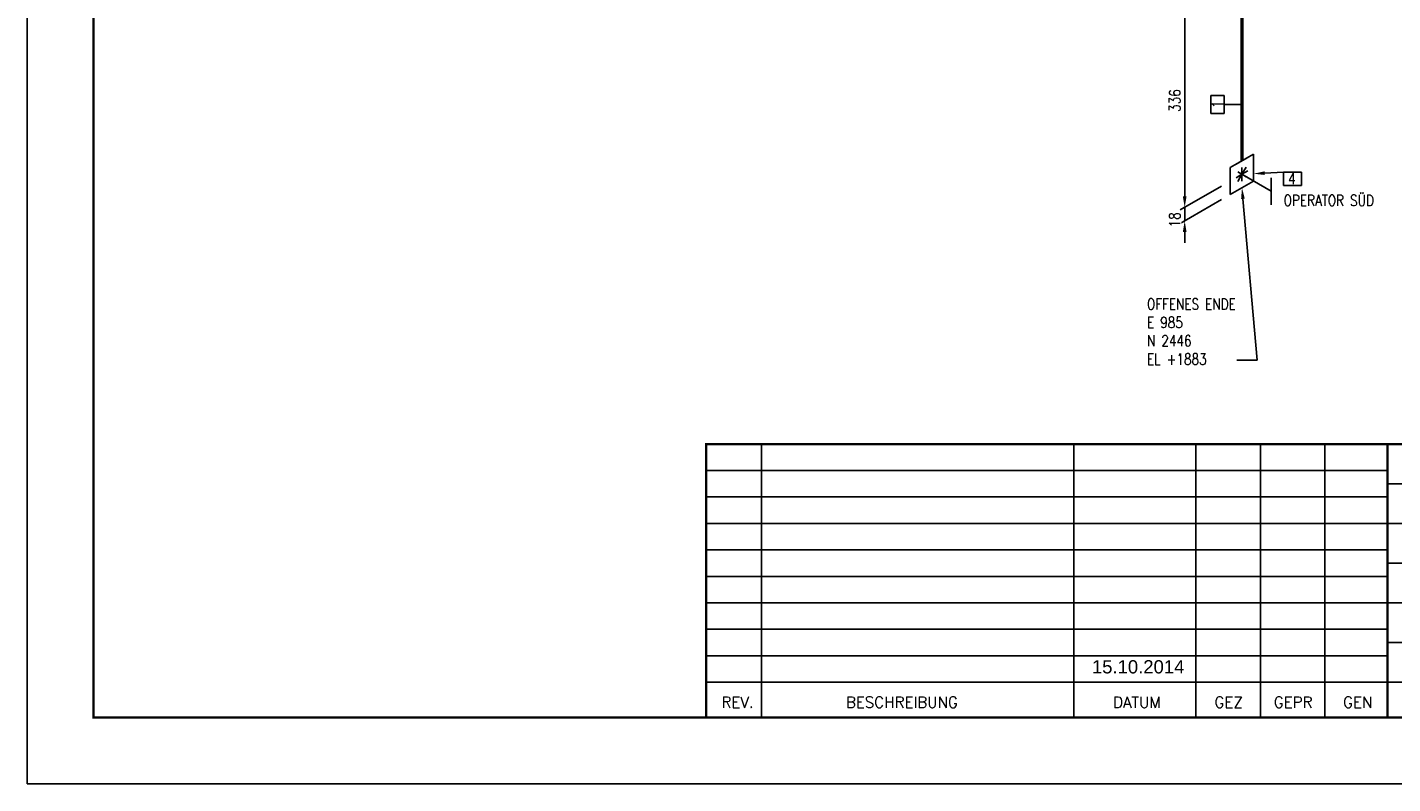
# Model space of a CAD drawing. Header units: millimetres. Extents: x 0 to 594, y 0 to 420.
# Tile 1 of 3: x 0 to 310, y 0 to 171. Entities that reach past the tile are written whole.
import ezdxf
from ezdxf import colors
from ezdxf.entities.mleader import LeaderData, LeaderLine
from ezdxf.enums import TextEntityAlignment as Align
from ezdxf.math import Vec2, Vec3

# ---------------------------------------------------------------- set-up
doc = ezdxf.new("R2010")
doc.units = ezdxf.units.MM
doc.header["$LTSCALE"] = 0.25
doc.set_wipeout_variables(frame=1)
for name, color, linetype in [('Armatur', 4, 'Continuous'), ('Bemaßung', 1, 'Continuous'), ('Beschriftung', 7, 'Continuous'), ('Title Block', 5, 'Continuous'), ('Verschweißen', 1, 'Continuous')]:
    doc.layers.add(name, color=color, linetype=linetype)
doc.layers.add('Rohr mit kleinem Durchgang', color=30, linetype='Continuous', lineweight=50)
doc.styles.add('AdskIsoAnnotation', font='romans.shx', dxfattribs={"width": 0.8, "height": 1})
doc.styles.add('AdskIsoMetric', font='romans.shx', dxfattribs={"width": 0.8, "height": 2.5})
doc.styles.add('AdskIsoMetric-30', font='romans.shx', dxfattribs={"width": 0.8, "height": 2.5})
doc.styles.add('RomanS', font='romans.shx')
doc.styles.get("Standard").update_dxf_attribs({"font": 'arial.ttf'})
doc.dimstyles.new('AdskIsoMetric', dxfattribs={"dimtxt": 2.5, "dimasz": 2.5, "dimexe": 1, "dimexo": 2, "dimgap": 0.8, "dimtad": 1, "dimdec": 0, "dimrnd": 1, "dimzin": 0, "dimdsep": 46, "dimtxsty": 'AdskIsoMetric', "dimcen": 0, "dimclrt": 7, "dimadec": 0, "dimazin": 0, "dimtfac": 1, "dimtdec": 0, "dimtmove": 1, "dimatfit": 3, "dimfxl": 1, "dimtfill": 1, "dimfrac": 2, "dimtolj": 1, "dimtzin": 0, "dimarcsym": 0})

# ---------------------------------------------------------------- blocks, each defined once
blk = doc.blocks.new('Title Block')
at = {"linetype": 'ByBlock', "lineweight": -2}
for p, q in [((166.56, 77), (166.56, 15.07)), ((237.42, 77), (237.42, 15.07)), ((265.08, 77), (265.08, 15.07)), ((279.72, 77), (279.72, 15.07)), ((294.36, 77), (294.36, 15.07))]:
    blk.add_line(p, q, dxfattribs=at)
for p, q in [((308.58, 71), (154, 71)), ((415, 68), (308.58, 68)), ((308.58, 65), (154, 65)), ((308.58, 59), (154, 59)), ((415, 59), (308.58, 59)), ((308.58, 53), (154, 53)), ((415, 50), (308.58, 50)), ((308.58, 47), (154, 47)), ((308.58, 41), (154, 41)), ((415, 41), (308.58, 41)), ((308.58, 35), (154, 35)), ((415, 32), (308.58, 32)), ((308.58, 29), (154, 29)), ((308.58, 23), (154, 23)), ((415, 23), (308.58, 23))]:
    blk.add_line(p, q)
blk.add_lwpolyline([(0, 0), (594, 0), (594, 420), (0, 420)], close=True)
at = {"const_width": 0.5}
blk.add_lwpolyline([(15, 15), (579, 15), (579, 405), (15, 405)], close=True, dxfattribs=at)
at = {"linetype": 'ByBlock', "lineweight": -2, "const_width": 0.5}
for points in [[(579, 77), (154, 77), (154, 15)], [(308.58, 77), (308.58, 15.13)]]:
    blk.add_lwpolyline(points, dxfattribs=at)
at = {"color": 7, "linetype": 'ByBlock', "lineweight": -2, "style": 'RomanS'}
for s, p in [('REV.', (161.12, 17.22)), ('BESCHREIBUNG', (198.4, 17.22)), ('DATUM', (251.72, 17.22)), ('GEZ', (272.53, 17.22)), ('GEPR', (287.17, 17.22)), ('GEN', (301.81, 17.22))]:
    blk.add_text(s, height=2.5, dxfattribs=at).set_placement(p, align=Align.CENTER)
at = {"color": 7}
for tag, p in [('Dienst', (358, 70)), ('NominalSpec', (358, 62)), ('InsulationSpec', (358, 25)), ('InsulationThickness', (358, 17))]:
    blk.add_attdef(tag, p, '', height=3, dxfattribs=at)
for tag, height, p in [('Project_Name', 4.5, (490, 66)), ('Project_Description', 4.5, (490, 53)), ('DWG-NAME', 3, (491, 40)), ('LineNumber', 3, (456, 29)), ('Einheit', 3, (538, 28)), ('Datum', 3, (252, 25)), ('Project_Number', 3, (457, 18)), ('PL', 3, (534, 17)), ('OL', 3, (551, 17)), ('REV.', 3, (570, 17))]:
    blk.add_attdef(tag, text='', height=height, dxfattribs=at).set_placement(p, align=Align.CENTER)
blk = doc.blocks.new('MissingIsoSymbolPlaceholder-1-IsoRight')
at = {"color": 0, "linetype": 'ByBlock', "lineweight": -2, "extrusion": (0.707107, 0.408248, -0.57735)}
for p, q in [((-0.177, -0.102), (-0.177, 0.306)), ((-0.177, 0.306), (0.177, 0.102)), ((0, 0), (-0.088, 0.051)), ((0, 0), (-0.063, -0.036)), ((0, 0), (-0.062, 0.108)), ((0, 0), (0, 0.102)), ((0, 0), (0.063, 0.036)), ((0, 0), (0.088, -0.051)), ((0, 0), (0.062, -0.108)), ((0, 0), (0, -0.102)), ((0.177, 0.102), (0.177, -0.306)), ((0.177, -0.306), (-0.177, -0.102))]:
    blk.add_line(p, q, dxfattribs=at)
blk = doc.blocks.new('Operator_Hand1-2-IsoLeft')
at = {"color": 0, "linetype": 'ByBlock', "lineweight": -2, "extrusion": (0, -0.816497, -0.57735)}
for p, q in [((0, 0), (0.442, 0.255)), ((0.619, 0.153), (0.265, 0.357))]:
    blk.add_line(p, q, dxfattribs=at)
blk = doc.blocks.new('AnnoRect')
at = {"color": 0, "linetype": 'ByBlock', "lineweight": -2}
blk.add_wipeout([(-0.81, -0.6), (-0.81, 0.6), (0.81, 0.6), (0.81, -0.6)], dxfattribs=at)
blk.add_lwpolyline([(-0.81, -0.6), (-0.81, 0.6), (0.81, 0.6), (0.81, -0.6)], close=True, dxfattribs=at)
at = {"color": 0, "linetype": 'ByBlock', "lineweight": -2, "style": 'AdskIsoAnnotation', "width": 0.8}
blk.add_attdef('XX', text='', height=1, dxfattribs=at).set_placement((0, 0), align=Align.MIDDLE_CENTER)
blk = doc.blocks.new('*D22')
at = {"layer": 'Bemaßung', "color": 0, "lineweight": -2, "transparency": 16777216}
for p, q in [((273.55, 188.03), (261.56, 181.11)), ((262.56, 179.19), (262.56, 133.16)), ((270.9, 135.48), (261.56, 130.09))]:
    blk.add_line(p, q, dxfattribs=at)
at = {"layer": 'Bemaßung', "color": 0, "transparency": 16777216}
for points in [[(262.14, 179.19), (262.98, 179.19), (262.56, 181.69)], [(262.14, 133.16), (262.98, 133.16), (262.56, 130.66)]]:
    blk.add_solid(points, dxfattribs=at)
at = {"layer": 'Defpoints', "color": 0, "transparency": 16777216}
for p in [(275.55, 189.19), (272.9, 136.63), (262.56, 130.66)]:
    blk.add_point(p, dxfattribs=at)
at = {"layer": 'Bemaßung', "color": 7, "transparency": 16777216, "insert": (260.32, 154.88), "char_height": 2.5, "attachment_point": 5, "rotation": 90, "style": 'AdskIsoMetric-30', "bg_fill": 3, "box_fill_scale": 1.1, "bg_fill_color": 256, "bg_fill_true_color": 13158600, "bg_fill_transparency": 0}
blk.add_mtext('\\A1;336', dxfattribs=at)
blk = doc.blocks.new('*D23')
at = {"layer": 'Bemaßung', "color": 0, "lineweight": -2, "transparency": 16777216}
for p, q in [((270.9, 135.48), (261.56, 130.09)), ((262.56, 133.16), (262.56, 135.66)), ((270.9, 132.42), (261.56, 127.03)), ((262.56, 125.1), (262.56, 122.6))]:
    blk.add_line(p, q, dxfattribs=at)
at = {"layer": 'Defpoints', "color": 0, "transparency": 16777216}
for p in [(272.9, 136.63), (272.9, 133.57)]:
    blk.add_point(p, dxfattribs=at)
at = {"layer": 'Bemaßung', "color": 7, "transparency": 16777216, "insert": (260.32, 127.84), "char_height": 2.5, "attachment_point": 5, "rotation": 90, "style": 'AdskIsoMetric-30', "bg_fill": 3, "box_fill_scale": 1.1, "bg_fill_color": 256, "bg_fill_true_color": 13158600, "bg_fill_transparency": 0}
blk.add_mtext('\\A1;18', dxfattribs=at)
at = {"layer": 'Bemaßung', "color": 0, "lineweight": -2, "transparency": 16777216}
blk.add_line((262.56, 130.66), (262.56, 127.6), dxfattribs=at)
at = {"layer": 'Bemaßung', "color": 0, "transparency": 16777216}
for points in [[(262.14, 133.16), (262.98, 133.16), (262.56, 130.66)], [(262.14, 125.1), (262.98, 125.1), (262.56, 127.6)]]:
    blk.add_solid(points, dxfattribs=at)
at = {"layer": 'Defpoints', "color": 0, "transparency": 16777216}
blk.add_point((262.56, 127.6), dxfattribs=at)
blk = doc.blocks.new('Thread-1-IsoRight')
at = {"linetype": 'ByBlock', "lineweight": -2, "extrusion": (0.707107, 0.408248, -0.57735)}
blk.add_line((0, 0.102), (0, -0.102), dxfattribs=at)

msp = doc.modelspace()

# ---------------------------------------------------------------- block references
at = {"layer": 'Armatur', "xscale": 15, "yscale": 15, "zscale": 15}
for name, rotation in [('MissingIsoSymbolPlaceholder-1-IsoRight', 299.999999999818), ('Operator_Hand1-2-IsoLeft', 299.9999999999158)]:
    msp.add_blockref(name, (275.552, 138.164), dxfattribs=dict(at, rotation=rotation))
at = {"layer": 'Title Block'}
ref = msp.add_blockref('Title Block', (0, 0), dxfattribs=at)
ref.add_attrib('Datum', '15.10.2014', dxfattribs={"layer": '0', "color": 7, "height": 3}).set_placement((252, 25), align=Align.CENTER)

# ---------------------------------------------------------------- leaders
at = {"layer": 'Beschriftung'}
ml = msp.add_multileader_mtext('Standard', dxfattribs=at)
ml.set_content('')
ml.set_leader_properties()
ml.build(insert=Vec2(0, 0))
ml.multileader.update_dxf_attribs({"dogleg_length": 0, "arrow_head_size": 0})
ctx = ml.context
ctx.base_point, ctx.arrow_head_size = Vec3(271.5, 154), 0
notes = []
notes.append((ctx, [(0, (1, 1, 0), (271.5, 154), (-1, 0), 0, [(0, [(275.552, 154)], 0, [])])]))
ctx.mtext, ml.multileader.dxf.content_type = None, 0
ml = msp.add_multileader_mtext('Standard', dxfattribs=at)
ml.set_content('')
ml.set_leader_properties()
ml.build(insert=Vec2(0, 0))
ml.multileader.update_dxf_attribs({"dogleg_length": 0, "arrow_head_size": 2.5})
ctx = ml.context
ctx.base_point, ctx.arrow_head_size = Vec3(285, 138.643), 2.5
notes.append((ctx, [(0, (1, 1, 0), (285, 138.643), (-1, 0), 0, [(0, [(278.203, 138.299)], 0, [])])]))
ctx.mtext, ml.multileader.dxf.content_type = None, 0
for ctx, leaders in notes:
    for number, flags, end, landing, length, lines in leaders:
        leader = LeaderData()
        leader.index, (leader.has_last_leader_line, leader.has_dogleg_vector, leader.attachment_direction) = number, flags
        leader.last_leader_point, leader.dogleg_vector, leader.dogleg_length = Vec3(end), Vec3(landing), length
        for number, points, colour, breaks in lines:
            line = LeaderLine()
            line.index, line.vertices, line.color, line.breaks = number, Vec3.list(points), colors.encode_raw_color(colour), breaks
            leader.lines.append(line)
        ctx.leaders.append(leader)

# ---------------------------------------------------------------- next in the draw order: block references
ref = msp.add_blockref('AnnoRect', (270, 154), dxfattribs=dict(at, xscale=2.500000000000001, yscale=2.500000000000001, zscale=2.500000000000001, rotation=89.99999999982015))
ref.add_attrib('XX_001', '1', (271.25, 153.19), dxfattribs={"layer": '0', "color": 0, "linetype": 'ByBlock', "lineweight": -2, "height": 2.5, "rotation": 90, "style": 'AdskIsoAnnotation', "width": 0.8})

# ---------------------------------------------------------------- next in the draw order: texts
at = {"layer": 'Beschriftung', "char_height": 2.5, "attachment_point": 7, "style": 'AdskIsoAnnotation', "bg_fill": 3, "box_fill_scale": 1, "bg_fill_color": 256, "bg_fill_true_color": 13158600, "bg_fill_transparency": 0}
for s, insert in [('{\\Q0;OPERATOR SÜD}', (285, 131)), ('{\\Q0;OFFENES ENDE^M^JE 985^M^JN 2446^M^JEL +1883}', (254, 95))]:
    msp.add_mtext(s, dxfattribs=dict(at, insert=insert))

# ---------------------------------------------------------------- next in the draw order: block references
at = {"layer": 'Beschriftung'}
ref = msp.add_blockref('AnnoRect', (287.024, 137.143), dxfattribs=dict(at, xscale=2.5, yscale=2.5, zscale=2.5))
ref.add_attrib('XX_001', '4', (286.024, 135.893), dxfattribs={"layer": '0', "color": 0, "linetype": 'ByBlock', "lineweight": -2, "height": 2.5, "style": 'AdskIsoAnnotation', "width": 0.8})

# ---------------------------------------------------------------- next in the draw order: leaders
ml = msp.add_multileader_mtext('Standard', dxfattribs=at)
ml.set_content('')
ml.set_leader_properties()
ml.build(insert=Vec2(0, 0))
ml.multileader.update_dxf_attribs({"dogleg_length": 4.64, "arrow_head_size": 2.5})
ctx = ml.context
ctx.base_point, ctx.arrow_head_size = Vec3(274.36, 96), 2.5
notes = []
notes.append((ctx, [(0, (1, 1, 0), (279, 96), (-1, 0), 4.64, [(0, [(275.552, 135.103)], 0, [])])]))
ctx.mtext, ml.multileader.dxf.content_type = None, 0
for ctx, leaders in notes:
    for number, flags, end, landing, length, lines in leaders:
        leader = LeaderData()
        leader.index, (leader.has_last_leader_line, leader.has_dogleg_vector, leader.attachment_direction) = number, flags
        leader.last_leader_point, leader.dogleg_vector, leader.dogleg_length = Vec3(end), Vec3(landing), length
        for number, points, colour, breaks in lines:
            line = LeaderLine()
            line.index, line.vertices, line.color, line.breaks = number, Vec3.list(points), colors.encode_raw_color(colour), breaks
            leader.lines.append(line)
        ctx.leaders.append(leader)

# ---------------------------------------------------------------- next in the draw order: dimensions: what is measured, and where the dimension line sits
at = {"layer": 'Bemaßung'}
dim = msp.add_linear_dim(base=(262.561, 130.664), p1=(275.552, 189.187), p2=(272.9, 136.634), angle=270, text='336', dimstyle='AdskIsoMetric', override={"dimtad": 0, "dimlfac": 6.393518, "dimtxsty": 'AdskIsoMetric-30', "dimse1": 0, "dimse2": 0, "dimsd1": 0, "dimsd2": 0, "dimtmove": 1}, dxfattribs=at)
dim.commit()
dim.dimension.update_dxf_attribs({"geometry": '*D22', "text_midpoint": (260.321, 154.882), "dimtype": 160})

# ---------------------------------------------------------------- next in the draw order: linework, layer by layer
at = {"layer": 'Rohr mit kleinem Durchgang'}
msp.add_lwpolyline([(275.552, 186.125), (275.552, 141.226)], dxfattribs=at)

# ---------------------------------------------------------------- next in the draw order: block references
at = {"layer": 'Verschweißen', "xscale": 15, "yscale": 15, "zscale": 15, "rotation": 299.9999999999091}
msp.add_blockref('Thread-1-IsoRight', (275.552, 141.226), dxfattribs=at)

# ---------------------------------------------------------------- next in the draw order: dimensions: what is measured, and where the dimension line sits
at = {"layer": 'Bemaßung'}
dim = msp.add_linear_dim(base=(262.561, 127.603), p1=(272.9, 136.634), p2=(272.9, 133.572), angle=270, text='18', dimstyle='AdskIsoMetric', override={"dimtad": 0, "dimlfac": 5.878775, "dimtxsty": 'AdskIsoMetric-30', "dimse1": 0, "dimse2": 0, "dimsd1": 0, "dimsd2": 0, "dimtmove": 1}, dxfattribs=at)
dim.commit()
dim.dimension.update_dxf_attribs({"geometry": '*D23', "text_midpoint": (260.321, 127.84), "dimtype": 160})

doc.saveas('drawing.dxf')
